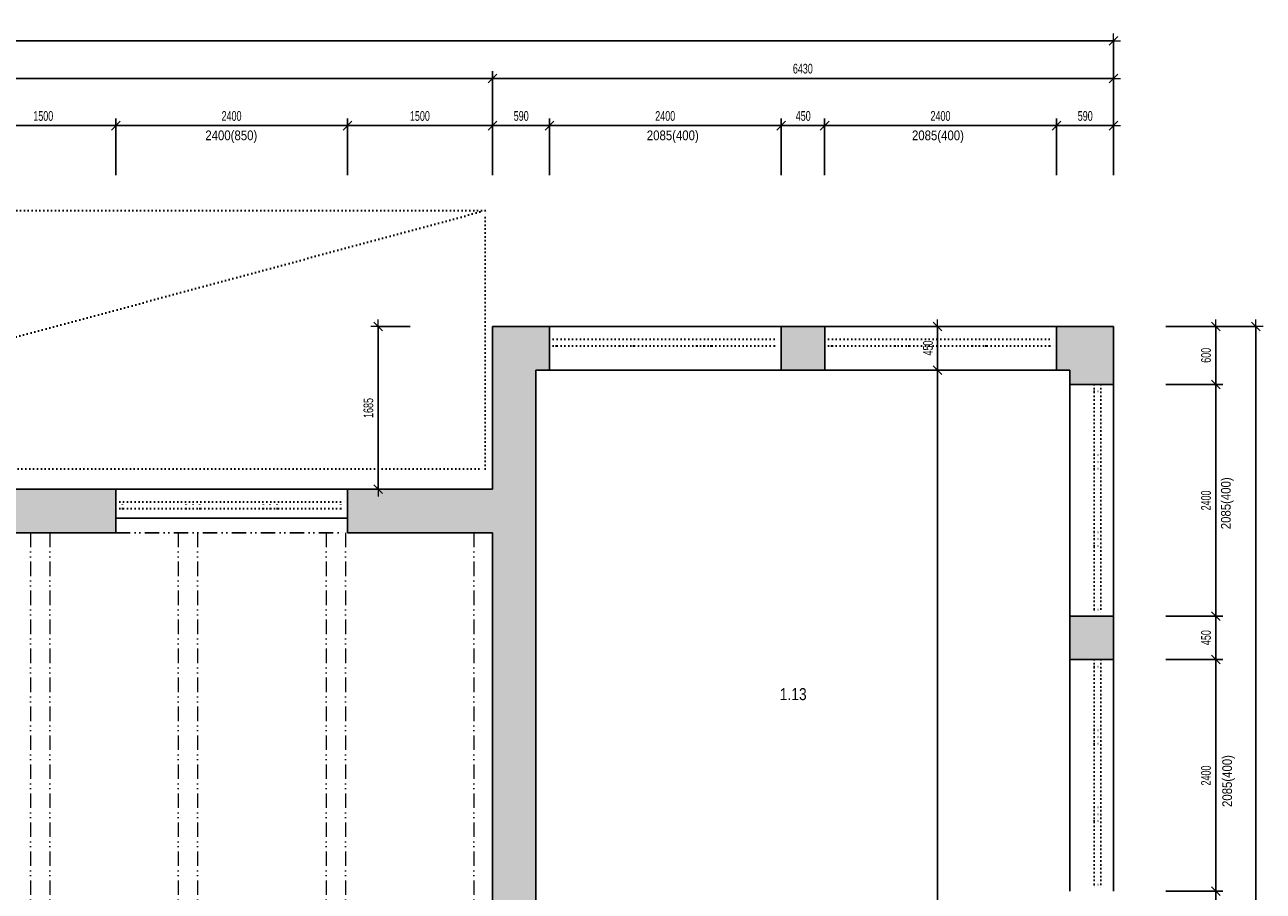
# Model space of a CAD drawing. Header units: millimetres. Extents: x -19215 to 25158, y -68454 to -42345.
# Tile 23 of 23: x 12335 to 25158, y -51322 to -42345. Entities that reach past the tile are written whole.
import ezdxf

# ---------------------------------------------------------------- set-up
doc = ezdxf.new("R2010")
doc.units = ezdxf.units.MM
doc.header["$PDMODE"] = 65
doc.linetypes.add('JIS_09_15', pattern=[300, 150, -50, 0, -50, 0, -50])
doc.linetypes.add('Teckovana 0.5x_2', pattern=[40, 0, -40])
for name, color, linetype, lineweight in [('XR$1$1.NP - STÁVAJÍCÍ_1', 7, 'Continuous', 25), ('XR$2$1.NP - KOTY_1', 7, 'Continuous', 25), ('XR$3$BOURÁNÍ_1', 7, 'Continuous', 25)]:
    doc.layers.add(name, color=color, linetype=linetype, lineweight=lineweight)
doc.styles.add('ARIAL', font='ARIAL.TTF')
doc.styles.add('ARIALNARROW', font='ARIALN.TTF')
doc.dimstyles.new('DIMSTYLE_3', dxfattribs={"dimtxt": 100, "dimasz": 150, "dimexe": 0, "dimexo": 0, "dimgap": 50, "dimtad": 2, "dimdec": 0, "dimrnd": 5, "dimdsep": 46, "dimtxsty": 'ARIALNARROW', "dimblk1": 'ALL_ML_STRICH', "dimblk2": 'ALL_ML_STRICH', "dimsah": 1, "dimcen": 0, "dimclrd": 96, "dimclre": 96, "dimclrt": 96, "dimadec": 0, "dimazin": 0, "dimtfac": 1, "dimtdec": 0, "dimtix": 1, "dimtmove": 2, "dimatfit": 3, "dimfxl": 0, "dimtzin": 0, "dimlwd": 0, "dimlwe": 13, "dimarcsym": 0})

# ---------------------------------------------------------------- blocks, each defined once
blk = doc.blocks.new('ALL_ML_STRICH')
at = {"color": 0, "linetype": 'ByBlock', "lineweight": -2}
for p, q in [((-1, 0), (0.5, 0)), ((-0.3, -0.3), (0.3, 0.3)), ((0, -0.5), (0, 0.5))]:
    blk.add_line(p, q, dxfattribs=at)
blk = doc.blocks.new('*D84')
at = {"layer": 'DEFPOINTS', "color": 96, "linetype": 'Continuous', "lineweight": 13}
for p in [(21766, -45472), (21766, -45922), (21787, -45922)]:
    blk.add_point(p, dxfattribs=at)
at = {"layer": 'XR$2$1.NP - KOTY_1', "color": 96, "linetype": 'Continuous', "lineweight": -2}
for p, q in [((21866, -45472), (21787, -45472)), ((21787, -45922), (21787, -45472)), ((21866, -45922), (21787, -45922))]:
    blk.add_line(p, q, dxfattribs=at)
at = {"layer": 'XR$2$1.NP - KOTY_1', "color": 96, "linetype": 'Continuous', "lineweight": 13, "xscale": 150, "yscale": 150, "zscale": 150}
for p, rotation in [((21787, -45472), 90), ((21787, -45922), 270)]:
    blk.add_blockref('ALL_ML_STRICH', p, dxfattribs=dict(at, rotation=rotation))
at = {"layer": 'XR$2$1.NP - KOTY_1', "color": 96, "linetype": 'Continuous', "lineweight": 13, "insert": (21687, -45694), "char_height": 100, "width": 243.43, "attachment_point": 5, "rotation": 90, "style": 'ARIALNARROW'}
blk.add_mtext('\\W0.81;\\A1;{450}', dxfattribs=at)
blk = doc.blocks.new('*D85')
at = {"layer": 'DEFPOINTS', "color": 96, "linetype": 'Continuous', "lineweight": 13}
for p in [(21766, -45922), (21787, -57147), (21787, -57147)]:
    blk.add_point(p, dxfattribs=at)
at = {"layer": 'XR$2$1.NP - KOTY_1', "color": 96, "linetype": 'Continuous', "lineweight": -2}
for p, q in [((21866, -45922), (21787, -45922)), ((21787, -57147), (21787, -45922)), ((21687, -57147), (21787, -57147))]:
    blk.add_line(p, q, dxfattribs=at)
at = {"layer": 'XR$2$1.NP - KOTY_1', "color": 96, "linetype": 'Continuous', "lineweight": 13, "xscale": 150, "yscale": 150, "zscale": 150}
for p, rotation in [((21787, -45922), 90), ((21787, -57147), 270)]:
    blk.add_blockref('ALL_ML_STRICH', p, dxfattribs=dict(at, rotation=rotation))
at = {"layer": 'XR$2$1.NP - KOTY_1', "color": 96, "linetype": 'Continuous', "lineweight": 13, "insert": (21687, -51539), "char_height": 100, "width": 405.71, "attachment_point": 5, "rotation": 90, "style": 'ARIALNARROW'}
blk.add_mtext('\\W0.81;\\A1;{11225}', dxfattribs=at)
blk = doc.blocks.new('*D201')
at = {"layer": 'DEFPOINTS', "color": 96, "linetype": 'Continuous', "lineweight": 13}
for p in [(16426, -45472), (15993, -47157), (16426, -47157)]:
    blk.add_point(p, dxfattribs=at)
at = {"layer": 'XR$2$1.NP - KOTY_1', "color": 96, "linetype": 'Continuous', "lineweight": -2}
for p, q in [((16326, -45472), (15993, -45472)), ((15993, -47157), (15993, -45472)), ((16326, -47157), (15993, -47157))]:
    blk.add_line(p, q, dxfattribs=at)
at = {"layer": 'XR$2$1.NP - KOTY_1', "color": 96, "linetype": 'Continuous', "lineweight": 13, "xscale": 150, "yscale": 150, "zscale": 150}
for p, rotation in [((15993, -45472), 90), ((15993, -47157), 270)]:
    blk.add_blockref('ALL_ML_STRICH', p, dxfattribs=dict(at, rotation=rotation))
at = {"layer": 'XR$2$1.NP - KOTY_1', "color": 96, "linetype": 'Continuous', "lineweight": 13, "insert": (15893, -46315), "char_height": 100, "width": 324.57, "attachment_point": 5, "rotation": 90, "style": 'ARIALNARROW'}
blk.add_mtext('\\W0.81;\\A1;{1685}', dxfattribs=at)
blk = doc.blocks.new('*D205')
at = {"layer": 'DEFPOINTS', "color": 96, "linetype": 'Continuous', "lineweight": 13}
for p in [(24048, -45472), (24048, -46072), (24666, -46072)]:
    blk.add_point(p, dxfattribs=at)
at = {"layer": 'XR$2$1.NP - KOTY_1', "color": 96, "linetype": 'Continuous', "lineweight": -2}
for p, q in [((24148, -45472), (24666, -45472)), ((24666, -46072), (24666, -45472)), ((24148, -46072), (24666, -46072))]:
    blk.add_line(p, q, dxfattribs=at)
at = {"layer": 'XR$2$1.NP - KOTY_1', "color": 96, "linetype": 'Continuous', "lineweight": 13, "xscale": 150, "yscale": 150, "zscale": 150}
for p, rotation in [((24666, -45472), 90), ((24666, -46072), 270)]:
    blk.add_blockref('ALL_ML_STRICH', p, dxfattribs=dict(at, rotation=rotation))
at = {"layer": 'XR$2$1.NP - KOTY_1', "color": 96, "linetype": 'Continuous', "lineweight": 13, "insert": (24566, -45769), "char_height": 100, "width": 243.43, "attachment_point": 5, "rotation": 90, "style": 'ARIALNARROW'}
blk.add_mtext('\\W0.81;\\A1;{600}', dxfattribs=at)
blk = doc.blocks.new('*D206')
at = {"layer": 'DEFPOINTS', "color": 96, "linetype": 'Continuous', "lineweight": 13}
for p in [(24048, -46072), (24048, -48472), (24666, -48472)]:
    blk.add_point(p, dxfattribs=at)
at = {"layer": 'XR$2$1.NP - KOTY_1', "color": 96, "linetype": 'Continuous', "lineweight": -2}
for p, q in [((24148, -46072), (24666, -46072)), ((24666, -48472), (24666, -46072)), ((24148, -48472), (24666, -48472))]:
    blk.add_line(p, q, dxfattribs=at)
at = {"layer": 'XR$2$1.NP - KOTY_1', "color": 96, "linetype": 'Continuous', "lineweight": 13, "xscale": 150, "yscale": 150, "zscale": 150}
for p, rotation in [((24666, -46072), 90), ((24666, -48472), 270)]:
    blk.add_blockref('ALL_ML_STRICH', p, dxfattribs=dict(at, rotation=rotation))
at = {"layer": 'XR$2$1.NP - KOTY_1', "color": 96, "linetype": 'Continuous', "lineweight": 13, "insert": (24566, -47273), "char_height": 100, "width": 324.57, "attachment_point": 5, "rotation": 90, "style": 'ARIALNARROW'}
blk.add_mtext('\\W0.81;\\A1;{2400}', dxfattribs=at)
blk = doc.blocks.new('*D207')
at = {"layer": 'DEFPOINTS', "color": 96, "linetype": 'Continuous', "lineweight": 13}
for p in [(24048, -48472), (24048, -48922), (24666, -48922)]:
    blk.add_point(p, dxfattribs=at)
at = {"layer": 'XR$2$1.NP - KOTY_1', "color": 96, "linetype": 'Continuous', "lineweight": -2}
for p, q in [((24148, -48472), (24666, -48472)), ((24666, -48922), (24666, -48472)), ((24148, -48922), (24666, -48922))]:
    blk.add_line(p, q, dxfattribs=at)
at = {"layer": 'XR$2$1.NP - KOTY_1', "color": 96, "linetype": 'Continuous', "lineweight": 13, "xscale": 150, "yscale": 150, "zscale": 150}
for p, rotation in [((24666, -48472), 90), ((24666, -48922), 270)]:
    blk.add_blockref('ALL_ML_STRICH', p, dxfattribs=dict(at, rotation=rotation))
at = {"layer": 'XR$2$1.NP - KOTY_1', "color": 96, "linetype": 'Continuous', "lineweight": 13, "insert": (24566, -48694), "char_height": 100, "width": 243.43, "attachment_point": 5, "rotation": 90, "style": 'ARIALNARROW'}
blk.add_mtext('\\W0.81;\\A1;{450}', dxfattribs=at)
blk = doc.blocks.new('*D208')
at = {"layer": 'DEFPOINTS', "color": 96, "linetype": 'Continuous', "lineweight": 13}
for p in [(24048, -48922), (24048, -51322), (24666, -51322)]:
    blk.add_point(p, dxfattribs=at)
at = {"layer": 'XR$2$1.NP - KOTY_1', "color": 96, "linetype": 'Continuous', "lineweight": -2}
for p, q in [((24148, -48922), (24666, -48922)), ((24666, -51322), (24666, -48922)), ((24148, -51322), (24666, -51322))]:
    blk.add_line(p, q, dxfattribs=at)
at = {"layer": 'XR$2$1.NP - KOTY_1', "color": 96, "linetype": 'Continuous', "lineweight": 13, "xscale": 150, "yscale": 150, "zscale": 150}
for p, rotation in [((24666, -48922), 90), ((24666, -51322), 270)]:
    blk.add_blockref('ALL_ML_STRICH', p, dxfattribs=dict(at, rotation=rotation))
at = {"layer": 'XR$2$1.NP - KOTY_1', "color": 96, "linetype": 'Continuous', "lineweight": 13, "insert": (24566, -50123), "char_height": 100, "width": 324.57, "attachment_point": 5, "rotation": 90, "style": 'ARIALNARROW'}
blk.add_mtext('\\W0.81;\\A1;{2400}', dxfattribs=at)
blk = doc.blocks.new('*D209')
at = {"layer": 'DEFPOINTS', "color": 96, "linetype": 'Continuous', "lineweight": 13}
for p in [(24048, -51322), (24048, -51772), (24666, -51772)]:
    blk.add_point(p, dxfattribs=at)
at = {"layer": 'XR$2$1.NP - KOTY_1', "color": 96, "linetype": 'Continuous', "lineweight": -2}
for p, q in [((24148, -51322), (24666, -51322)), ((24666, -51772), (24666, -51322)), ((24148, -51772), (24666, -51772))]:
    blk.add_line(p, q, dxfattribs=at)
at = {"layer": 'XR$2$1.NP - KOTY_1', "color": 96, "linetype": 'Continuous', "lineweight": 13, "xscale": 150, "yscale": 150, "zscale": 150}
for p, rotation in [((24666, -51322), 90), ((24666, -51772), 270)]:
    blk.add_blockref('ALL_ML_STRICH', p, dxfattribs=dict(at, rotation=rotation))
at = {"layer": 'XR$2$1.NP - KOTY_1', "color": 96, "linetype": 'Continuous', "lineweight": 13, "insert": (24566, -51544), "char_height": 100, "width": 243.43, "attachment_point": 5, "rotation": 90, "style": 'ARIALNARROW'}
blk.add_mtext('\\W0.81;\\A1;{450}', dxfattribs=at)
blk = doc.blocks.new('*D216')
at = {"layer": 'DEFPOINTS', "color": 96, "linetype": 'Continuous', "lineweight": 13}
for p in [(24048, -45472), (24048, -57597), (25083, -57597)]:
    blk.add_point(p, dxfattribs=at)
at = {"layer": 'XR$2$1.NP - KOTY_1', "color": 96, "linetype": 'Continuous', "lineweight": -2}
for p, q in [((24148, -45472), (25083, -45472)), ((25083, -57597), (25083, -45472)), ((24148, -57597), (25083, -57597))]:
    blk.add_line(p, q, dxfattribs=at)
at = {"layer": 'XR$2$1.NP - KOTY_1', "color": 96, "linetype": 'Continuous', "lineweight": 13, "xscale": 150, "yscale": 150, "zscale": 150}
for p, rotation in [((25083, -45472), 90), ((25083, -57597), 270)]:
    blk.add_blockref('ALL_ML_STRICH', p, dxfattribs=dict(at, rotation=rotation))
at = {"layer": 'XR$2$1.NP - KOTY_1', "color": 96, "linetype": 'Continuous', "lineweight": 13, "insert": (24983, -51539), "char_height": 100, "width": 405.71, "attachment_point": 5, "rotation": 90, "style": 'ARIALNARROW'}
blk.add_mtext('\\W0.81;\\A1;{12125}', dxfattribs=at)
blk = doc.blocks.new('*D248')
at = {"layer": 'DEFPOINTS', "color": 96, "linetype": 'Continuous', "lineweight": 13}
for p in [(11777, -43390), (11777, -44002), (13277, -44002)]:
    blk.add_point(p, dxfattribs=at)
at = {"layer": 'XR$2$1.NP - KOTY_1', "color": 96, "linetype": 'Continuous', "lineweight": -2}
for p, q in [((11777, -43902), (11777, -43390)), ((11777, -43390), (13277, -43390)), ((13277, -43902), (13277, -43390))]:
    blk.add_line(p, q, dxfattribs=at)
at = {"layer": 'XR$2$1.NP - KOTY_1', "color": 96, "linetype": 'Continuous', "lineweight": 13, "xscale": 150, "yscale": 150, "zscale": 150, "rotation": 180}
blk.add_blockref('ALL_ML_STRICH', (11777, -43390), dxfattribs=at)
at = {"layer": 'XR$2$1.NP - KOTY_1', "color": 96, "linetype": 'Continuous', "lineweight": 13, "xscale": 150, "yscale": 150, "zscale": 150}
blk.add_blockref('ALL_ML_STRICH', (13277, -43390), dxfattribs=at)
at = {"layer": 'XR$2$1.NP - KOTY_1', "color": 96, "linetype": 'Continuous', "lineweight": 13, "insert": (12526, -43290), "char_height": 100, "width": 324.57, "attachment_point": 5, "style": 'ARIALNARROW'}
blk.add_mtext('\\W0.81;\\A1;{1500}', dxfattribs=at)
blk = doc.blocks.new('*D249')
at = {"layer": 'DEFPOINTS', "color": 96, "linetype": 'Continuous', "lineweight": 13}
for p in [(13277, -43390), (13277, -44002), (15677, -44002)]:
    blk.add_point(p, dxfattribs=at)
at = {"layer": 'XR$2$1.NP - KOTY_1', "color": 96, "linetype": 'Continuous', "lineweight": -2}
for p, q in [((13277, -43902), (13277, -43390)), ((13277, -43390), (15677, -43390)), ((15677, -43902), (15677, -43390))]:
    blk.add_line(p, q, dxfattribs=at)
at = {"layer": 'XR$2$1.NP - KOTY_1', "color": 96, "linetype": 'Continuous', "lineweight": 13, "xscale": 150, "yscale": 150, "zscale": 150, "rotation": 180}
blk.add_blockref('ALL_ML_STRICH', (13277, -43390), dxfattribs=at)
at = {"layer": 'XR$2$1.NP - KOTY_1', "color": 96, "linetype": 'Continuous', "lineweight": 13, "xscale": 150, "yscale": 150, "zscale": 150}
blk.add_blockref('ALL_ML_STRICH', (15677, -43390), dxfattribs=at)
at = {"layer": 'XR$2$1.NP - KOTY_1', "color": 96, "linetype": 'Continuous', "lineweight": 13, "insert": (14476, -43290), "char_height": 100, "width": 324.57, "attachment_point": 5, "style": 'ARIALNARROW'}
blk.add_mtext('\\W0.81;\\A1;{2400}', dxfattribs=at)
blk = doc.blocks.new('*D250')
at = {"layer": 'DEFPOINTS', "color": 96, "linetype": 'Continuous', "lineweight": 13}
for p in [(15677, -43390), (15677, -44002), (17177, -44002)]:
    blk.add_point(p, dxfattribs=at)
at = {"layer": 'XR$2$1.NP - KOTY_1', "color": 96, "linetype": 'Continuous', "lineweight": -2}
for p, q in [((15677, -43902), (15677, -43390)), ((15677, -43390), (17177, -43390)), ((17177, -43902), (17177, -43390))]:
    blk.add_line(p, q, dxfattribs=at)
at = {"layer": 'XR$2$1.NP - KOTY_1', "color": 96, "linetype": 'Continuous', "lineweight": 13, "xscale": 150, "yscale": 150, "zscale": 150, "rotation": 180}
blk.add_blockref('ALL_ML_STRICH', (15677, -43390), dxfattribs=at)
at = {"layer": 'XR$2$1.NP - KOTY_1', "color": 96, "linetype": 'Continuous', "lineweight": 13, "xscale": 150, "yscale": 150, "zscale": 150}
blk.add_blockref('ALL_ML_STRICH', (17177, -43390), dxfattribs=at)
at = {"layer": 'XR$2$1.NP - KOTY_1', "color": 96, "linetype": 'Continuous', "lineweight": 13, "insert": (16426, -43290), "char_height": 100, "width": 324.57, "attachment_point": 5, "style": 'ARIALNARROW'}
blk.add_mtext('\\W0.81;\\A1;{1500}', dxfattribs=at)
blk = doc.blocks.new('*D251')
at = {"layer": 'DEFPOINTS', "color": 96, "linetype": 'Continuous', "lineweight": 13}
for p in [(17177, -43390), (17177, -44002), (17767, -44002)]:
    blk.add_point(p, dxfattribs=at)
at = {"layer": 'XR$2$1.NP - KOTY_1', "color": 96, "linetype": 'Continuous', "lineweight": -2}
for p, q in [((17177, -43902), (17177, -43390)), ((17177, -43390), (17767, -43390)), ((17767, -43902), (17767, -43390))]:
    blk.add_line(p, q, dxfattribs=at)
at = {"layer": 'XR$2$1.NP - KOTY_1', "color": 96, "linetype": 'Continuous', "lineweight": 13, "xscale": 150, "yscale": 150, "zscale": 150, "rotation": 180}
blk.add_blockref('ALL_ML_STRICH', (17177, -43390), dxfattribs=at)
at = {"layer": 'XR$2$1.NP - KOTY_1', "color": 96, "linetype": 'Continuous', "lineweight": 13, "xscale": 150, "yscale": 150, "zscale": 150}
blk.add_blockref('ALL_ML_STRICH', (17767, -43390), dxfattribs=at)
at = {"layer": 'XR$2$1.NP - KOTY_1', "color": 96, "linetype": 'Continuous', "lineweight": 13, "insert": (17475, -43290), "char_height": 100, "width": 243.43, "attachment_point": 5, "style": 'ARIALNARROW'}
blk.add_mtext('\\W0.81;\\A1;{590}', dxfattribs=at)
blk = doc.blocks.new('*D252')
at = {"layer": 'DEFPOINTS', "color": 96, "linetype": 'Continuous', "lineweight": 13}
for p in [(17767, -43390), (17767, -44002), (20167, -44002)]:
    blk.add_point(p, dxfattribs=at)
at = {"layer": 'XR$2$1.NP - KOTY_1', "color": 96, "linetype": 'Continuous', "lineweight": -2}
for p, q in [((17767, -43902), (17767, -43390)), ((17767, -43390), (20167, -43390)), ((20167, -43902), (20167, -43390))]:
    blk.add_line(p, q, dxfattribs=at)
at = {"layer": 'XR$2$1.NP - KOTY_1', "color": 96, "linetype": 'Continuous', "lineweight": 13, "xscale": 150, "yscale": 150, "zscale": 150, "rotation": 180}
blk.add_blockref('ALL_ML_STRICH', (17767, -43390), dxfattribs=at)
at = {"layer": 'XR$2$1.NP - KOTY_1', "color": 96, "linetype": 'Continuous', "lineweight": 13, "xscale": 150, "yscale": 150, "zscale": 150}
blk.add_blockref('ALL_ML_STRICH', (20167, -43390), dxfattribs=at)
at = {"layer": 'XR$2$1.NP - KOTY_1', "color": 96, "linetype": 'Continuous', "lineweight": 13, "insert": (18966, -43290), "char_height": 100, "width": 324.57, "attachment_point": 5, "style": 'ARIALNARROW'}
blk.add_mtext('\\W0.81;\\A1;{2400}', dxfattribs=at)
blk = doc.blocks.new('*D253')
at = {"layer": 'DEFPOINTS', "color": 96, "linetype": 'Continuous', "lineweight": 13}
for p in [(20167, -43390), (20167, -44002), (20617, -44002)]:
    blk.add_point(p, dxfattribs=at)
at = {"layer": 'XR$2$1.NP - KOTY_1', "color": 96, "linetype": 'Continuous', "lineweight": -2}
for p, q in [((20167, -43902), (20167, -43390)), ((20167, -43390), (20617, -43390)), ((20617, -43902), (20617, -43390))]:
    blk.add_line(p, q, dxfattribs=at)
at = {"layer": 'XR$2$1.NP - KOTY_1', "color": 96, "linetype": 'Continuous', "lineweight": 13, "xscale": 150, "yscale": 150, "zscale": 150, "rotation": 180}
blk.add_blockref('ALL_ML_STRICH', (20167, -43390), dxfattribs=at)
at = {"layer": 'XR$2$1.NP - KOTY_1', "color": 96, "linetype": 'Continuous', "lineweight": 13, "xscale": 150, "yscale": 150, "zscale": 150}
blk.add_blockref('ALL_ML_STRICH', (20617, -43390), dxfattribs=at)
at = {"layer": 'XR$2$1.NP - KOTY_1', "color": 96, "linetype": 'Continuous', "lineweight": 13, "insert": (20395, -43290), "char_height": 100, "width": 243.43, "attachment_point": 5, "style": 'ARIALNARROW'}
blk.add_mtext('\\W0.81;\\A1;{450}', dxfattribs=at)
blk = doc.blocks.new('*D254')
at = {"layer": 'DEFPOINTS', "color": 96, "linetype": 'Continuous', "lineweight": 13}
for p in [(20617, -43390), (20617, -44002), (23017, -44002)]:
    blk.add_point(p, dxfattribs=at)
at = {"layer": 'XR$2$1.NP - KOTY_1', "color": 96, "linetype": 'Continuous', "lineweight": -2}
for p, q in [((20617, -43902), (20617, -43390)), ((20617, -43390), (23017, -43390)), ((23017, -43902), (23017, -43390))]:
    blk.add_line(p, q, dxfattribs=at)
at = {"layer": 'XR$2$1.NP - KOTY_1', "color": 96, "linetype": 'Continuous', "lineweight": 13, "xscale": 150, "yscale": 150, "zscale": 150, "rotation": 180}
blk.add_blockref('ALL_ML_STRICH', (20617, -43390), dxfattribs=at)
at = {"layer": 'XR$2$1.NP - KOTY_1', "color": 96, "linetype": 'Continuous', "lineweight": 13, "xscale": 150, "yscale": 150, "zscale": 150}
blk.add_blockref('ALL_ML_STRICH', (23017, -43390), dxfattribs=at)
at = {"layer": 'XR$2$1.NP - KOTY_1', "color": 96, "linetype": 'Continuous', "lineweight": 13, "insert": (21816, -43290), "char_height": 100, "width": 324.57, "attachment_point": 5, "style": 'ARIALNARROW'}
blk.add_mtext('\\W0.81;\\A1;{2400}', dxfattribs=at)
blk = doc.blocks.new('*D255')
at = {"layer": 'DEFPOINTS', "color": 96, "linetype": 'Continuous', "lineweight": 13}
for p in [(23017, -43390), (23017, -44002), (23607, -44002)]:
    blk.add_point(p, dxfattribs=at)
at = {"layer": 'XR$2$1.NP - KOTY_1', "color": 96, "linetype": 'Continuous', "lineweight": -2}
for p, q in [((23017, -43902), (23017, -43390)), ((23017, -43390), (23607, -43390)), ((23607, -43902), (23607, -43390))]:
    blk.add_line(p, q, dxfattribs=at)
at = {"layer": 'XR$2$1.NP - KOTY_1', "color": 96, "linetype": 'Continuous', "lineweight": 13, "xscale": 150, "yscale": 150, "zscale": 150, "rotation": 180}
blk.add_blockref('ALL_ML_STRICH', (23017, -43390), dxfattribs=at)
at = {"layer": 'XR$2$1.NP - KOTY_1', "color": 96, "linetype": 'Continuous', "lineweight": 13, "xscale": 150, "yscale": 150, "zscale": 150}
blk.add_blockref('ALL_ML_STRICH', (23607, -43390), dxfattribs=at)
at = {"layer": 'XR$2$1.NP - KOTY_1', "color": 96, "linetype": 'Continuous', "lineweight": 13, "insert": (23315, -43290), "char_height": 100, "width": 243.43, "attachment_point": 5, "style": 'ARIALNARROW'}
blk.add_mtext('\\W0.81;\\A1;{590}', dxfattribs=at)
blk = doc.blocks.new('*D257')
at = {"layer": 'DEFPOINTS', "color": 96, "linetype": 'Continuous', "lineweight": 13}
for p in [(-11508, -42900), (-11508, -44002), (17177, -44002)]:
    blk.add_point(p, dxfattribs=at)
at = {"layer": 'XR$2$1.NP - KOTY_1', "color": 96, "linetype": 'Continuous', "lineweight": -2}
for p, q in [((-11508, -43902), (-11508, -42900)), ((-11508, -42900), (17177, -42900)), ((17177, -43902), (17177, -42900))]:
    blk.add_line(p, q, dxfattribs=at)
at = {"layer": 'XR$2$1.NP - KOTY_1', "color": 96, "linetype": 'Continuous', "lineweight": 13, "xscale": 150, "yscale": 150, "zscale": 150, "rotation": 180}
blk.add_blockref('ALL_ML_STRICH', (-11508, -42900), dxfattribs=at)
at = {"layer": 'XR$2$1.NP - KOTY_1', "color": 96, "linetype": 'Continuous', "lineweight": 13, "xscale": 150, "yscale": 150, "zscale": 150}
blk.add_blockref('ALL_ML_STRICH', (17177, -42900), dxfattribs=at)
at = {"layer": 'XR$2$1.NP - KOTY_1', "color": 96, "linetype": 'Continuous', "lineweight": 13, "insert": (2830, -42800), "char_height": 100, "width": 405.71, "attachment_point": 5, "style": 'ARIALNARROW'}
blk.add_mtext('\\W0.81;\\A1;{28685}', dxfattribs=at)
blk = doc.blocks.new('*D258')
at = {"layer": 'DEFPOINTS', "color": 96, "linetype": 'Continuous', "lineweight": 13}
for p in [(17177, -42900), (17177, -44002), (23607, -44002)]:
    blk.add_point(p, dxfattribs=at)
at = {"layer": 'XR$2$1.NP - KOTY_1', "color": 96, "linetype": 'Continuous', "lineweight": -2}
for p, q in [((17177, -43902), (17177, -42900)), ((17177, -42900), (23607, -42900)), ((23607, -43902), (23607, -42900))]:
    blk.add_line(p, q, dxfattribs=at)
at = {"layer": 'XR$2$1.NP - KOTY_1', "color": 96, "linetype": 'Continuous', "lineweight": 13, "xscale": 150, "yscale": 150, "zscale": 150, "rotation": 180}
blk.add_blockref('ALL_ML_STRICH', (17177, -42900), dxfattribs=at)
at = {"layer": 'XR$2$1.NP - KOTY_1', "color": 96, "linetype": 'Continuous', "lineweight": 13, "xscale": 150, "yscale": 150, "zscale": 150}
blk.add_blockref('ALL_ML_STRICH', (23607, -42900), dxfattribs=at)
at = {"layer": 'XR$2$1.NP - KOTY_1', "color": 96, "linetype": 'Continuous', "lineweight": 13, "insert": (20391, -42800), "char_height": 100, "width": 324.57, "attachment_point": 5, "style": 'ARIALNARROW'}
blk.add_mtext('\\W0.81;\\A1;{6430}', dxfattribs=at)
blk = doc.blocks.new('*D259')
at = {"layer": 'DEFPOINTS', "color": 96, "linetype": 'Continuous', "lineweight": 13}
for p in [(-17938, -42510), (-17938, -44002), (23607, -44002)]:
    blk.add_point(p, dxfattribs=at)
at = {"layer": 'XR$2$1.NP - KOTY_1', "color": 96, "linetype": 'Continuous', "lineweight": -2}
for p, q in [((-17938, -43902), (-17938, -42510)), ((-17938, -42510), (23607, -42510)), ((23607, -43902), (23607, -42510))]:
    blk.add_line(p, q, dxfattribs=at)
at = {"layer": 'XR$2$1.NP - KOTY_1', "color": 96, "linetype": 'Continuous', "lineweight": 13, "xscale": 150, "yscale": 150, "zscale": 150, "rotation": 180}
blk.add_blockref('ALL_ML_STRICH', (-17938, -42510), dxfattribs=at)
at = {"layer": 'XR$2$1.NP - KOTY_1', "color": 96, "linetype": 'Continuous', "lineweight": 13, "xscale": 150, "yscale": 150, "zscale": 150}
blk.add_blockref('ALL_ML_STRICH', (23607, -42510), dxfattribs=at)
at = {"layer": 'XR$2$1.NP - KOTY_1', "color": 96, "linetype": 'Continuous', "lineweight": 13, "insert": (2830, -42410), "char_height": 100, "width": 405.71, "attachment_point": 5, "style": 'ARIALNARROW'}
blk.add_mtext('\\W0.81;\\A1;{41545}', dxfattribs=at)

msp = doc.modelspace()

# ---------------------------------------------------------------- hatches: boundary and pattern name
at = {"layer": 'XR$1$1.NP - STÁVAJÍCÍ_1', "linetype": 'Continuous', "lineweight": 13}
for points in [[(17767.2, -45471.7), (17177.2, -45471.7), (17177.2, -47156.7), (15677.2, -47156.7), (15677.2, -47606.7), (17177.2, -47606.7), (17177.2, -52566.7), (17627.2, -52566.7), (17627.2, -45921.7), (17767.2, -45921.7)], [(20167.2, -45921.7), (20617.2, -45921.7), (20617.2, -45471.7), (20167.2, -45471.7)], [(23017.2, -45921.7), (23157.2, -45921.7), (23157.2, -46071.7), (23607.2, -46071.7), (23607.2, -45471.7), (23017.2, -45471.7)], [(11777.2, -47606.7), (13277.2, -47606.7), (13277.2, -47156.7), (11777.2, -47156.7)], [(23157.2, -48921.7), (23607.2, -48921.7), (23607.2, -48471.7), (23157.2, -48471.7)]]:
    msp.add_hatch(color=254, dxfattribs=at).paths.add_polyline_path(points)

# ---------------------------------------------------------------- linework, layer by layer
at = {"layer": 'XR$1$1.NP - STÁVAJÍCÍ_1', "color": 250, "linetype": 'Continuous', "lineweight": 25}
for p, q in [((17177.2, -45471.7), (17177.2, -47156.7)), ((17767.2, -45471.7), (17177.2, -45471.7)), ((17767.2, -45921.7), (17767.2, -45471.7)), ((17767.2, -45471.7), (20167.2, -45471.7)), ((20167.2, -45921.7), (20167.2, -45471.7)), ((20617.2, -45471.7), (20167.2, -45471.7)), ((20617.2, -45921.7), (20617.2, -45471.7)), ((20617.2, -45471.7), (23017.2, -45471.7)), ((23607.2, -45471.7), (23017.2, -45471.7)), ((23017.2, -45921.7), (23017.2, -45471.7)), ((23607.2, -45471.7), (23607.2, -46071.7)), ((17627.2, -45921.7), (17627.2, -52566.7)), ((17767.2, -45921.7), (17627.2, -45921.7)), ((17767.2, -45921.7), (20167.2, -45921.7)), ((20617.2, -45921.7), (20167.2, -45921.7)), ((20617.2, -45921.7), (23017.2, -45921.7)), ((23157.2, -45921.7), (23017.2, -45921.7)), ((23157.2, -45921.7), (23157.2, -46071.7)), ((23157.2, -46071.7), (23607.2, -46071.7)), ((23157.2, -46071.7), (23157.2, -48471.7)), ((23607.2, -46071.7), (23607.2, -48471.7)), ((13277.2, -47156.7), (11777.2, -47156.7)), ((13277.2, -47156.7), (13277.2, -47606.7)), ((13277.2, -47606.7), (13277.2, -47156.7)), ((13277.2, -47156.7), (15677.2, -47156.7)), ((17177.2, -47156.7), (15677.2, -47156.7)), ((15677.2, -47156.7), (15677.2, -47606.7)), ((15677.2, -47606.7), (15677.2, -47156.7)), ((13277.2, -47456.7), (15677.2, -47456.7)), ((13277.2, -47606.7), (11777.2, -47606.7)), ((17177.2, -47606.7), (15677.2, -47606.7)), ((17177.2, -47606.7), (17177.2, -52566.7)), ((23157.2, -48471.7), (23607.2, -48471.7)), ((23157.2, -48471.7), (23157.2, -48921.7)), ((23607.2, -48471.7), (23607.2, -48921.7)), ((23157.2, -48921.7), (23607.2, -48921.7)), ((23157.2, -48921.7), (23157.2, -51321.7)), ((23607.2, -48921.7), (23607.2, -51321.7))]:
    msp.add_line(p, q, dxfattribs=at)
at = {"layer": 'XR$1$1.NP - STÁVAJÍCÍ_1', "color": 7, "linetype": 'Teckovana 0.5x_2', "lineweight": 35}
for p, q in [((17767.2, -45601.7), (20167.2, -45601.7)), ((17837.2, -45671.7), (17837.2, -45601.7)), ((18497.2, -45671.7), (18497.2, -45601.7)), ((18567.2, -45671.7), (18567.2, -45601.7)), ((18637.2, -45671.7), (18637.2, -45601.7)), ((19297.2, -45671.7), (19297.2, -45601.7)), ((19367.2, -45671.7), (19367.2, -45601.7)), ((19437.2, -45671.7), (19437.2, -45601.7)), ((20097.2, -45671.7), (20097.2, -45601.7)), ((20617.2, -45601.7), (23017.2, -45601.7)), ((20687.2, -45671.7), (20687.2, -45601.7)), ((21347.2, -45671.7), (21347.2, -45601.7)), ((21417.2, -45671.7), (21417.2, -45601.7)), ((21487.2, -45671.7), (21487.2, -45601.7)), ((22147.2, -45671.7), (22147.2, -45601.7)), ((22217.2, -45671.7), (22217.2, -45601.7)), ((22287.2, -45671.7), (22287.2, -45601.7)), ((22947.2, -45671.7), (22947.2, -45601.7)), ((17767.2, -45671.7), (20167.2, -45671.7)), ((20617.2, -45671.7), (23017.2, -45671.7)), ((23407.2, -46071.7), (23407.2, -48471.7)), ((23407.2, -46141.7), (23477.2, -46141.7)), ((23477.2, -46071.7), (23477.2, -48471.7)), ((23407.2, -46801.7), (23477.2, -46801.7)), ((23407.2, -46871.7), (23477.2, -46871.7)), ((23407.2, -46941.7), (23477.2, -46941.7)), ((13277.2, -47286.7), (15677.2, -47286.7)), ((13347.2, -47356.7), (13347.2, -47286.7)), ((14007.2, -47356.7), (14007.2, -47286.7)), ((14077.2, -47356.7), (14077.2, -47286.7)), ((14147.2, -47356.7), (14147.2, -47286.7)), ((14807.2, -47356.7), (14807.2, -47286.7)), ((14877.2, -47356.7), (14877.2, -47286.7)), ((14947.2, -47356.7), (14947.2, -47286.7)), ((15607.2, -47356.7), (15607.2, -47286.7)), ((13277.2, -47356.7), (15677.2, -47356.7)), ((23407.2, -47601.7), (23477.2, -47601.7)), ((23407.2, -47671.7), (23477.2, -47671.7)), ((23407.2, -47741.7), (23477.2, -47741.7)), ((23407.2, -48401.7), (23477.2, -48401.7)), ((23407.2, -48921.7), (23407.2, -51321.7)), ((23477.2, -48921.7), (23477.2, -51321.7)), ((23407.2, -48991.7), (23477.2, -48991.7)), ((23407.2, -49651.7), (23477.2, -49651.7)), ((23407.2, -49721.7), (23477.2, -49721.7)), ((23407.2, -49791.7), (23477.2, -49791.7)), ((23407.2, -50451.7), (23477.2, -50451.7)), ((23407.2, -50521.7), (23477.2, -50521.7)), ((23407.2, -50591.7), (23477.2, -50591.7)), ((23407.2, -51251.7), (23477.2, -51251.7))]:
    msp.add_line(p, q, dxfattribs=at)
at = {"layer": 'XR$1$1.NP - STÁVAJÍCÍ_1', "color": 8, "linetype": 'JIS_09_15', "lineweight": 13}
for p, q in [((12394.7, -47606.7), (12394.7, -53566.7)), ((12594.7, -47606.7), (12594.7, -53566.7)), ((13924.7, -47606.7), (13924.7, -53566.7)), ((14124.7, -47606.7), (14124.7, -53566.7)), ((15454.7, -47606.7), (15454.7, -53566.7)), ((15654.7, -47606.7), (15654.7, -53566.7)), ((16984.7, -47606.7), (16984.7, -53566.7))]:
    msp.add_line(p, q, dxfattribs=at)
at = {"layer": 'XR$1$1.NP - STÁVAJÍCÍ_1', "color": 250, "linetype": 'JIS_09_15', "lineweight": 25}
msp.add_line((13277.2, -47606.7), (15677.2, -47606.7), dxfattribs=at)
at = {"layer": 'XR$3$BOURÁNÍ_1', "color": 7, "linetype": 'Teckovana 0.5x_2', "lineweight": 35}
for p, q in [((17103.1, -44268.7), (7173.1, -44268.7)), ((7173.1, -46946.7), (17103.1, -44268.7)), ((17103.1, -46946.7), (17103.1, -44268.7)), ((7173.1, -46946.7), (17103.1, -46946.7))]:
    msp.add_line(p, q, dxfattribs=at)

# ---------------------------------------------------------------- texts
at = {"layer": 'XR$1$1.NP - STÁVAJÍCÍ_1', "color": 250, "linetype": 'Continuous', "lineweight": 25, "insert": (20152.3, -49216.9), "char_height": 125, "width": 347.294, "attachment_point": 1, "style": 'ARIAL'}
msp.add_mtext('\\W0.82;1.13', dxfattribs=at)
at = {"layer": 'XR$2$1.NP - KOTY_1', "color": 96, "linetype": 'Continuous', "lineweight": 18, "char_height": 100, "width": 588.391, "attachment_point": 5, "style": 'ARIALNARROW'}
for s, insert in [('\\W1.03;2400(850)', (14473, -43505.5)), ('\\W1.03;2085(400)', (19044.4, -43505.5)), ('\\W1.03;2085(400)', (21790, -43505.5))]:
    msp.add_mtext(s, dxfattribs=dict(at, insert=insert))
at = {"layer": 'XR$2$1.NP - KOTY_1', "color": 96, "linetype": 'Continuous', "lineweight": 18, "char_height": 100, "width": 588.391, "attachment_point": 5, "rotation": 90, "style": 'ARIALNARROW'}
for insert in [(24786.2, -47302.2), (24799.3, -50179.9)]:
    msp.add_mtext('\\W1.03;2085(400)', dxfattribs=dict(at, insert=insert))

# ---------------------------------------------------------------- dimensions: what is measured, and where the dimension line sits
at = {"layer": 'XR$2$1.NP - KOTY_1', "color": 96, "linetype": 'Continuous', "lineweight": 13}
for base, p1, p2, picture, middle in [((23607.2, -42510.2), (-17937.8, -43901.6), (23607.2, -43901.6), '*D259', (2830, -42410.2)), ((17177.2, -42900.1), (-11507.8, -43901.6), (17177.2, -43901.6), '*D257', (2830, -42800.1)), ((23607.2, -42900.1), (17177.2, -43901.6), (23607.2, -43901.6), '*D258', (20391.1, -42800.1)), ((13277.2, -43389.8), (11777.2, -43901.6), (13277.2, -43901.6), '*D248', (12526.1, -43289.8)), ((15677.2, -43389.8), (13277.2, -43901.6), (15677.2, -43901.6), '*D249', (14476.1, -43289.8)), ((17177.2, -43389.8), (15677.2, -43901.6), (17177.2, -43901.6), '*D250', (16426.1, -43289.8)), ((17767.2, -43389.8), (17177.2, -43901.6), (17767.2, -43901.6), '*D251', (17474.7, -43289.8)), ((20167.2, -43389.8), (17767.2, -43901.6), (20167.2, -43901.6), '*D252', (18966.1, -43289.8)), ((20617.2, -43389.8), (20167.2, -43901.6), (20617.2, -43901.6), '*D253', (20394.7, -43289.8)), ((23017.2, -43389.8), (20617.2, -43901.6), (23017.2, -43901.6), '*D254', (21816.1, -43289.8)), ((23607.2, -43389.8), (23017.2, -43901.6), (23607.2, -43901.6), '*D255', (23314.7, -43289.8))]:
    dim = msp.add_linear_dim(base=base, p1=p1, p2=p2, dimstyle='DIMSTYLE_3', override={"dimpost": '<>', "dimclrd": 96, "dimclre": 96, "dimclrt": 96, "dimlwd": 0, "dimlwe": 13}, dxfattribs=at)
    dim.commit()
    dim.dimension.update_dxf_attribs({"geometry": picture, "text_midpoint": middle, "dimtype": 160})
for base, p1, p2, picture, middle in [((15993.1, -45471.7), (16326.5, -47156.7), (16326.5, -45471.7), '*D201', (15893.1, -46315.2)), ((21786.8, -45471.7), (21866.3, -45921.7), (21866.3, -45471.7), '*D84', (21686.8, -45694.1)), ((24665.6, -45471.7), (24148.5, -46071.7), (24148.5, -45471.7), '*D205', (24565.6, -45769.1)), ((25083.2, -45471.7), (24148.5, -57596.7), (24148.5, -45471.7), '*D216', (24983.2, -51538.8)), ((21786.8, -45921.7), (21686.8, -57146.7), (21866.3, -45921.7), '*D85', (21686.8, -51538.8)), ((24665.6, -46071.7), (24148.5, -48471.7), (24148.5, -46071.7), '*D206', (24565.6, -47272.7)), ((24665.6, -48471.7), (24148.5, -48921.7), (24148.5, -48471.7), '*D207', (24565.6, -48694.1)), ((24665.6, -48921.7), (24148.5, -51321.7), (24148.5, -48921.7), '*D208', (24565.6, -50122.7)), ((24665.6, -51321.7), (24148.5, -51771.7), (24148.5, -51321.7), '*D209', (24565.6, -51544.1))]:
    dim = msp.add_linear_dim(base=base, p1=p1, p2=p2, angle=90, dimstyle='DIMSTYLE_3', override={"dimpost": '<>', "dimclrd": 96, "dimclre": 96, "dimclrt": 96, "dimlwd": 0, "dimlwe": 13}, dxfattribs=at)
    dim.commit()
    dim.dimension.update_dxf_attribs({"geometry": picture, "text_midpoint": middle, "dimtype": 160})

doc.saveas('drawing.dxf')
